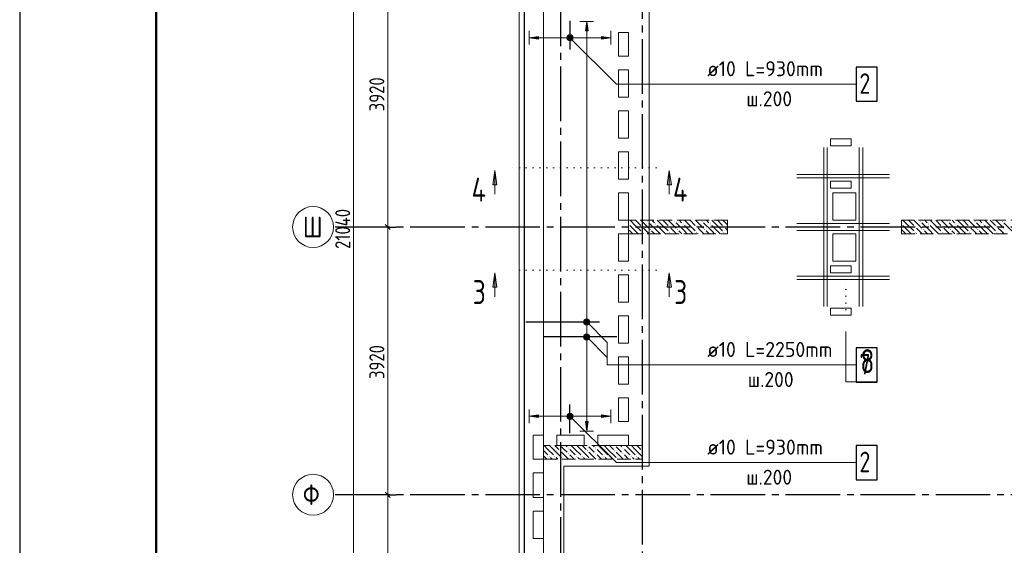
# Model space of a CAD drawing. Header units: millimetres. Extents: x 0 to 32559, y 0 to 42000.
# Tile 6 of 13: x 0 to 14429, y 23890 to 31585. Entities that reach past the tile are written whole.
import ezdxf

# ---------------------------------------------------------------- set-up
doc = ezdxf.new("R2010")
doc.units = ezdxf.units.MM
for name, pattern in [('______2', [270, 200, -70]), ('______5', [1100, 800, -100, 100, -100]), ('______9', [100, 0, -100])]:
    doc.linetypes.add(name, pattern=pattern)
for name, color, linetype, lineweight in [('Standard', 7, 'Continuous', 25), ('ЖБ Пилон', 180, 'Continuous', 25), ('Обрамление П-обр. равн.', 7, 'Continuous', 25), ('Обрамление проемов стержнями', 7, 'Continuous', 25), ('Общий01', 7, 'Continuous', 13), ('Оси', 40, '______5', 18), ('Позиционная метка линия выноска', 7, 'Continuous', 13), ('Позиционная метка номер позиции', 7, 'Continuous', 13), ('Сечения символ', 7, 'Continuous', 25)]:
    doc.layers.add(name, color=color, linetype=linetype, lineweight=lineweight)
doc.layers.add('ЖБ Перекрытие верхний уровень', color=7, linetype='Continuous', lineweight=25, true_color=0xe0e0ff)
doc.styles.add('GOST 2.304-81', font='txt')
doc.styles.add('ISOCPEUR', font='txt')

msp = doc.modelspace()

# ---------------------------------------------------------------- hatches: boundary and pattern name
at = {"layer": 'ЖБ Пилон', "linetype": 'Continuous', "lineweight": 18, "transparency": 33554687}
for points in [[(8924, 28597), (8927, 28593), (8924, 28590)], [(9194, 28633), (9201, 28640), (9207, 28633), (9201, 28627)], [(9314, 28593), (9321, 28600), (9327, 28593), (9321, 28587)], [(9594, 28633), (9601, 28640), (9607, 28633), (9601, 28627)], [(9714, 28593), (9721, 28600), (9727, 28593), (9721, 28587)], [(9994, 28633), (10001, 28640), (10007, 28633), (10001, 28627)], [(10114, 28593), (10121, 28600), (10127, 28593), (10121, 28587)], [(12924, 28597), (12927, 28593), (12924, 28590)], [(13194, 28633), (13201, 28640), (13207, 28633), (13201, 28627)], [(13314, 28593), (13321, 28600), (13327, 28593), (13321, 28587)], [(13594, 28633), (13601, 28640), (13607, 28633), (13601, 28627)], [(13714, 28593), (13721, 28600), (13727, 28593), (13721, 28587)], [(13994, 28633), (14001, 28640), (14007, 28633), (14001, 28627)], [(14114, 28593), (14121, 28600), (14127, 28593), (14121, 28587)], [(14394, 28633), (14401, 28640), (14407, 28633), (14401, 28627)], [(9114, 28553), (9121, 28560), (9127, 28553), (9121, 28547)], [(9114, 28473), (9121, 28480), (9127, 28473), (9121, 28467)], [(9234, 28513), (9241, 28520), (9247, 28513), (9241, 28507)], [(9514, 28553), (9521, 28560), (9527, 28553), (9521, 28547)], [(9514, 28473), (9521, 28480), (9527, 28473), (9521, 28467)], [(9634, 28513), (9641, 28520), (9647, 28513), (9641, 28507)], [(9914, 28553), (9921, 28560), (9927, 28553), (9921, 28547)], [(9914, 28473), (9921, 28480), (9927, 28473), (9921, 28467)], [(10034, 28513), (10041, 28520), (10047, 28513), (10041, 28507)], [(10314, 28553), (10321, 28560), (10327, 28553), (10321, 28547)], [(10314, 28473), (10321, 28480), (10327, 28473), (10321, 28467)], [(13114, 28553), (13121, 28560), (13127, 28553), (13121, 28547)], [(13114, 28473), (13121, 28480), (13127, 28473), (13121, 28467)], [(13234, 28513), (13241, 28520), (13247, 28513), (13241, 28507)], [(13514, 28553), (13521, 28560), (13527, 28553), (13521, 28547)], [(13514, 28473), (13521, 28480), (13527, 28473), (13521, 28467)], [(13634, 28513), (13641, 28520), (13647, 28513), (13641, 28507)], [(13914, 28553), (13921, 28560), (13927, 28553), (13921, 28547)], [(13914, 28473), (13921, 28480), (13927, 28473), (13921, 28467)], [(14034, 28513), (14041, 28520), (14047, 28513), (14041, 28507)], [(14314, 28553), (14321, 28560), (14327, 28553), (14321, 28547)], [(14314, 28473), (14321, 28480), (14327, 28473), (14321, 28467)], [(7914, 25273), (7921, 25280), (7927, 25273), (7921, 25267)], [(7924, 25350), (7921, 25347), (7918, 25350)], [(8034, 25313), (8041, 25320), (8047, 25313), (8041, 25307)], [(8314, 25273), (8321, 25280), (8327, 25273), (8321, 25267)], [(8324, 25350), (8321, 25347), (8318, 25350)], [(8434, 25313), (8441, 25320), (8447, 25313), (8441, 25307)], [(8714, 25273), (8721, 25280), (8727, 25273), (8721, 25267)], [(8724, 25350), (8721, 25347), (8718, 25350)], [(8834, 25313), (8841, 25320), (8847, 25313), (8841, 25307)], [(9114, 25273), (9121, 25280), (9124, 25277), (9124, 25270), (9121, 25267)], [(9124, 25350), (9121, 25347), (9118, 25350), (9124, 25350)], [(7754, 25193), (7761, 25200), (7767, 25193), (7761, 25187)], [(7834, 25193), (7841, 25200), (7847, 25193), (7841, 25187)], [(7954, 25153), (7961, 25160), (7967, 25153), (7964, 25150), (7958, 25150)], [(8034, 25233), (8041, 25240), (8047, 25233), (8041, 25227)], [(8154, 25193), (8161, 25200), (8167, 25193), (8161, 25187)], [(8234, 25193), (8241, 25200), (8247, 25193), (8241, 25187)], [(8354, 25153), (8361, 25160), (8367, 25153), (8364, 25150), (8358, 25150)], [(8434, 25233), (8441, 25240), (8447, 25233), (8441, 25227)], [(8554, 25193), (8561, 25200), (8567, 25193), (8561, 25187)], [(8634, 25193), (8641, 25200), (8647, 25193), (8641, 25187)], [(8754, 25153), (8761, 25160), (8767, 25153), (8764, 25150), (8758, 25150)], [(8834, 25233), (8841, 25240), (8847, 25233), (8841, 25227)], [(8954, 25193), (8961, 25200), (8967, 25193), (8961, 25187)], [(9034, 25193), (9041, 25200), (9047, 25193), (9041, 25187)]]:
    msp.add_hatch(color=7, dxfattribs=at).paths.add_polyline_path(points, flags=16)
at = {"layer": 'Обрамление П-обр. равн.', "linetype": 'Continuous', "lineweight": 13, "transparency": 33554687}
for points in [[(8330, 31420), (8310, 31560), (8290, 31420)], [(8025, 31297), (8025, 31343), (8019, 31320)], [(8025, 31343), (8041, 31281), (8041, 31359)], [(8025, 31343), (8025, 31297), (8041, 31281)], [(8041, 31359), (8064, 31275), (8064, 31365)], [(8041, 31359), (8041, 31281), (8064, 31275)], [(8064, 31365), (8064, 31275), (8086, 31281)], [(8064, 31365), (8086, 31281), (8086, 31359)], [(8086, 31359), (8086, 31281), (8103, 31297)], [(8086, 31359), (8103, 31297), (8103, 31343)], [(8103, 31343), (8103, 31297), (8109, 31320)], [(8524, 31300), (8664, 31320), (8524, 31340)], [(8265, 27160), (8355, 27160), (8349, 27182)], [(8265, 27160), (8349, 27182), (8271, 27182)], [(8271, 27138), (8355, 27160), (8265, 27160)], [(8271, 27182), (8349, 27182), (8333, 27199)], [(8271, 27182), (8333, 27199), (8288, 27199)], [(8271, 27138), (8349, 27138), (8355, 27160)], [(8288, 27121), (8349, 27138), (8271, 27138)], [(8288, 27199), (8333, 27199), (8310, 27205)], [(8288, 27121), (8333, 27121), (8349, 27138)], [(8333, 27121), (8288, 27121), (8310, 27115)], [(8025, 25758), (8025, 25802), (8019, 25780)], [(8025, 25802), (8041, 25741), (8041, 25819)], [(8025, 25802), (8025, 25758), (8041, 25741)], [(8041, 25819), (8064, 25735), (8064, 25825)], [(8041, 25819), (8041, 25741), (8064, 25735)], [(8064, 25825), (8064, 25735), (8086, 25741)], [(8064, 25825), (8086, 25741), (8086, 25819)], [(8086, 25819), (8086, 25741), (8103, 25758)], [(8086, 25819), (8103, 25758), (8103, 25802)], [(8103, 25802), (8103, 25758), (8109, 25780)], [(8524, 25760), (8664, 25780), (8524, 25800)]]:
    msp.add_hatch(color=7, dxfattribs=at).paths.add_polyline_path(points)
for points in [[(7604, 31300), (7464, 31320), (7604, 31340)], [(7604, 25760), (7464, 25780), (7604, 25800)], [(8330, 25700), (8310, 25560), (8290, 25700)]]:
    msp.add_hatch(color=7, dxfattribs=at).paths.add_polyline_path(points, flags=16)
at = {"layer": 'Позиционная метка номер позиции', "linetype": 'Continuous', "lineweight": 13, "transparency": 33554687}
for points in [[(8021, 31331), (8053, 31363), (8032, 31352)], [(8053, 31363), (8021, 31331), (8021, 31309)], [(8053, 31363), (8021, 31309), (8075, 31363)], [(8075, 31363), (8021, 31309), (8032, 31288)], [(8075, 31363), (8032, 31288), (8096, 31352)], [(8096, 31352), (8032, 31288), (8053, 31277)], [(8096, 31352), (8053, 31277), (8107, 31331)], [(8107, 31331), (8053, 31277), (8075, 31277)], [(8107, 31331), (8075, 31277), (8107, 31309)], [(8107, 31309), (8075, 31277), (8096, 31288)], [(8267, 27171), (8299, 27203), (8278, 27192)], [(8299, 27203), (8267, 27171), (8267, 27149)], [(8299, 27203), (8267, 27149), (8322, 27203)], [(8322, 27203), (8267, 27149), (8278, 27128)], [(8322, 27203), (8278, 27128), (8342, 27192)], [(8342, 27192), (8278, 27128), (8299, 27117)], [(8342, 27192), (8299, 27117), (8353, 27171)], [(8353, 27171), (8299, 27117), (8322, 27117)], [(8353, 27171), (8322, 27117), (8353, 27149)], [(8353, 27149), (8322, 27117), (8342, 27128)], [(8267, 26951), (8299, 26983), (8278, 26972)], [(8299, 26983), (8267, 26951), (8267, 26929)], [(8299, 26983), (8267, 26929), (8322, 26983)], [(8322, 26983), (8267, 26929), (8278, 26908)], [(8322, 26983), (8278, 26908), (8342, 26972)], [(8342, 26972), (8278, 26908), (8299, 26897)], [(8342, 26972), (8299, 26897), (8353, 26951)], [(8353, 26951), (8299, 26897), (8322, 26897)], [(8353, 26951), (8322, 26897), (8353, 26929)], [(8353, 26929), (8322, 26897), (8342, 26908)], [(8021, 25791), (8053, 25823), (8032, 25812)], [(8053, 25823), (8021, 25791), (8021, 25769)], [(8053, 25823), (8021, 25769), (8075, 25823)], [(8075, 25823), (8021, 25769), (8032, 25748)], [(8075, 25823), (8032, 25748), (8096, 25812)], [(8096, 25812), (8032, 25748), (8053, 25737)], [(8096, 25812), (8053, 25737), (8107, 25791)], [(8107, 25791), (8053, 25737), (8075, 25737)], [(8107, 25791), (8075, 25737), (8107, 25769)], [(8107, 25769), (8075, 25737), (8096, 25748)]]:
    msp.add_hatch(color=7, dxfattribs=at).paths.add_polyline_path(points)
at = {"layer": 'Сечения символ', "linetype": 'Continuous', "lineweight": 13, "transparency": 33554687}
for points in [[(6933, 29167), (6963, 29377), (6993, 29167)], [(9490, 29167), (9520, 29377), (9550, 29167)], [(6933, 27667), (6963, 27877), (6993, 27667)], [(9490, 27667), (9520, 27877), (9550, 27667)]]:
    msp.add_hatch(color=7, dxfattribs=at).paths.add_polyline_path(points, flags=16)

# ---------------------------------------------------------------- linework, layer by layer
at = {"layer": 'Standard', "color": 7, "linetype": 'Continuous', "lineweight": 13, "transparency": 33554687}
for p, q in [((5394, 32470), (5394, 28550)), ((5394, 28550), (5394, 24630)), ((5394, 24630), (5394, 21330))]:
    msp.add_line(p, q, dxfattribs=at)
at = {"layer": 'Standard', "color": 7, "linetype": 'Continuous', "lineweight": 25, "transparency": 33554687}
for p, q in [((5357, 28587), (5431, 28512)), ((5357, 24667), (5431, 24592))]:
    msp.add_line(p, q, dxfattribs=at)
at = {"layer": 'Standard', "color": 251, "linetype": 'Continuous', "lineweight": -3, "true_color": 0x656565, "transparency": 33554687}
for p, q in [((5394, 28550), (5269, 28550)), ((5394, 28550), (5519, 28550)), ((5394, 28550), (5394, 28550)), ((5394, 24630), (5269, 24630)), ((5394, 24630), (5519, 24630)), ((5394, 24630), (5394, 24630))]:
    msp.add_line(p, q, dxfattribs=at)
at = {"layer": 'Standard', "color": 7, "linetype": 'Continuous', "lineweight": 13, "transparency": 33554687}
msp.add_lwpolyline([(0, 0), (29700, 0), (29700, 42000), (0, 42000), (0, 0)], close=True, dxfattribs=at)
for points in [[(29700, 42000), (0, 42000), (0, 0), (29700, 0), (29700, 42000)], [(29700, 42000), (0, 42000), (0, 0), (29700, 0), (29700, 42000)], [(7674, 17930), (25874, 17930), (25874, 39170), (7674, 39170), (7674, 17930)], [(4894, 39070), (4894, 28141), (4894, 28141), (4894, 18030)]]:
    msp.add_lwpolyline(points, dxfattribs=at)
at = {"layer": 'Standard', "color": 7, "linetype": 'Continuous', "lineweight": 25, "transparency": 33554687}
for points in [[(29700, 42000), (0, 42000), (0, 0), (29700, 0), (29700, 42000)], [(7394, 17930), (27024, 17930), (27024, 39500), (7394, 39500), (7394, 17930)]]:
    msp.add_lwpolyline(points, dxfattribs=at)
at = {"layer": 'Standard', "color": 7, "linetype": 'Continuous', "lineweight": 50, "transparency": 33554687}
msp.add_lwpolyline([(2000, 41500), (29200, 41500), (29200, 500), (2000, 500), (2000, 41500)], close=True, dxfattribs=at)
at = {"layer": 'Standard', "color": 254, "linetype": 'Continuous', "lineweight": 18, "true_color": 0xc4c4ff, "transparency": 33554687}
msp.add_lwpolyline([(7319, 17859), (26394, 17859), (26394, 39571), (7319, 39571), (7319, 17859)], dxfattribs=at)
at = {"layer": 'ЖБ Перекрытие верхний уровень', "color": 7, "linetype": 'Continuous', "lineweight": 18, "transparency": 33554687}
for p, q in [((7394, 39500), (7394, 17930)), ((8774, 31050), (8774, 31400)), ((8774, 31400), (8924, 31400)), ((8924, 31400), (8924, 31050)), ((8924, 31050), (8774, 31050)), ((8774, 30450), (8774, 30850)), ((8774, 30850), (8924, 30850)), ((8924, 30850), (8924, 30450)), ((8924, 30450), (8774, 30450)), ((8774, 30250), (8924, 30250)), ((8774, 29850), (8774, 30250)), ((8924, 30250), (8924, 29850)), ((8924, 29850), (8774, 29850)), ((12184, 29840), (11884, 29840)), ((11884, 29840), (11884, 29740)), ((11884, 29740), (12184, 29740)), ((12184, 29740), (12184, 29840)), ((8774, 29250), (8774, 29650)), ((8774, 29650), (8924, 29650)), ((8924, 29650), (8924, 29250)), ((8924, 29250), (8774, 29250)), ((12184, 29220), (11884, 29220)), ((11884, 29220), (11884, 29120)), ((12184, 29120), (12184, 29220)), ((8774, 28650), (8774, 29050)), ((8774, 29050), (8924, 29050)), ((8924, 29050), (8924, 28650)), ((11884, 29120), (12184, 29120)), ((12254, 29050), (11914, 29050)), ((11914, 29050), (11914, 28650)), ((12254, 28650), (12254, 29050)), ((8924, 28650), (8774, 28650)), ((11914, 28650), (12254, 28650)), ((8774, 28050), (8774, 28450)), ((8774, 28450), (8924, 28450)), ((8924, 28450), (8924, 28050)), ((12254, 28450), (11914, 28450)), ((11914, 28450), (11914, 28050)), ((12254, 28050), (12254, 28450)), ((8924, 28050), (8774, 28050)), ((11914, 28050), (12254, 28050)), ((8774, 27450), (8774, 27850)), ((8774, 27850), (8924, 27850)), ((8924, 27850), (8924, 27450)), ((12184, 27980), (11884, 27980)), ((11884, 27980), (11884, 27880)), ((11884, 27880), (12184, 27880)), ((12184, 27880), (12184, 27980)), ((8924, 27450), (8774, 27450)), ((12184, 27360), (11884, 27360)), ((11884, 27360), (11884, 27260)), ((12184, 27260), (12184, 27360)), ((8774, 26850), (8774, 27250)), ((8774, 27250), (8924, 27250)), ((8924, 27250), (8924, 26850)), ((11884, 27260), (12184, 27260)), ((8924, 26850), (8774, 26850)), ((8774, 26250), (8774, 26650)), ((8774, 26650), (8924, 26650)), ((8924, 26650), (8924, 26250)), ((8924, 26250), (8774, 26250)), ((8774, 26050), (8924, 26050)), ((8774, 25700), (8774, 26050)), ((8924, 26050), (8924, 25700)), ((8924, 25700), (8774, 25700)), ((7524, 25150), (7524, 25500)), ((7524, 25500), (7674, 25500)), ((7674, 25500), (7674, 25150)), ((7874, 25350), (7874, 25500)), ((7874, 25500), (8274, 25500)), ((8274, 25500), (8274, 25350)), ((8474, 25500), (8924, 25500)), ((8474, 25350), (8474, 25500)), ((8924, 25500), (8924, 25350)), ((8274, 25350), (7874, 25350)), ((8924, 25350), (8474, 25350)), ((7674, 25150), (7524, 25150)), ((7524, 24590), (7524, 24950)), ((7524, 24950), (7674, 24950)), ((7674, 24950), (7674, 24590)), ((7674, 24590), (7524, 24590)), ((7524, 23990), (7524, 24390)), ((7524, 24390), (7674, 24390)), ((7674, 24390), (7674, 23990)), ((7674, 23990), (7524, 23990))]:
    msp.add_line(p, q, dxfattribs=at)
at = {"layer": 'ЖБ Пилон', "color": 253, "linetype": '______2', "lineweight": 13, "true_color": 0xa0a0a0, "transparency": 33554687}
for p, q in [((10374, 28650), (8924, 28650)), ((8924, 28650), (8924, 28450)), ((10374, 28450), (10374, 28650)), ((14724, 28650), (12924, 28650)), ((12924, 28650), (12924, 28450)), ((8924, 28450), (10374, 28450)), ((12924, 28450), (14724, 28450)), ((9124, 25350), (7674, 25350)), ((7674, 25350), (7674, 25150)), ((9124, 25150), (9124, 25350)), ((7674, 25150), (9124, 25150))]:
    msp.add_line(p, q, dxfattribs=at)
at = {"layer": 'ЖБ Пилон', "color": 9, "linetype": 'Continuous', "lineweight": 18, "true_color": 0xc7c7c7, "transparency": 33554687}
for p, q in [((8941, 28573), (9021, 28493)), ((9021, 28573), (8944, 28650)), ((9021, 28573), (9101, 28493)), ((9024, 28650), (9101, 28573)), ((9104, 28650), (9221, 28533)), ((9341, 28493), (9221, 28613)), ((9264, 28650), (9301, 28613)), ((9341, 28573), (9421, 28493)), ((9421, 28573), (9344, 28650)), ((9421, 28573), (9501, 28493)), ((9424, 28650), (9501, 28573)), ((9504, 28650), (9621, 28533)), ((9741, 28493), (9621, 28613)), ((9664, 28650), (9701, 28613)), ((9741, 28573), (9821, 28493)), ((9821, 28573), (9744, 28650)), ((9821, 28573), (9901, 28493)), ((9824, 28650), (9901, 28573)), ((9904, 28650), (10021, 28533)), ((10141, 28493), (10021, 28613)), ((10064, 28650), (10101, 28613)), ((10141, 28573), (10221, 28493)), ((10221, 28573), (10144, 28650)), ((10221, 28573), (10301, 28493)), ((10224, 28650), (10301, 28573)), ((10304, 28650), (10374, 28580)), ((12941, 28573), (13021, 28493)), ((13021, 28573), (12944, 28650)), ((13021, 28573), (13101, 28493)), ((13024, 28650), (13101, 28573)), ((13104, 28650), (13221, 28533)), ((13341, 28493), (13221, 28613)), ((13264, 28650), (13301, 28613)), ((13341, 28573), (13421, 28493)), ((13421, 28573), (13344, 28650)), ((13421, 28573), (13501, 28493)), ((13424, 28650), (13501, 28573)), ((13504, 28650), (13621, 28533)), ((13741, 28493), (13621, 28613)), ((13664, 28650), (13701, 28613)), ((13741, 28573), (13821, 28493)), ((13821, 28573), (13744, 28650)), ((13821, 28573), (13901, 28493)), ((13824, 28650), (13901, 28573)), ((13904, 28650), (14021, 28533)), ((14141, 28493), (14021, 28613)), ((14064, 28650), (14101, 28613)), ((14141, 28573), (14221, 28493)), ((14221, 28573), (14144, 28650)), ((14221, 28573), (14301, 28493)), ((14224, 28650), (14301, 28573)), ((14304, 28650), (14421, 28533)), ((14541, 28493), (14421, 28613)), ((8941, 28493), (8924, 28510)), ((8941, 28493), (8984, 28450)), ((9021, 28493), (9064, 28450)), ((9181, 28493), (9141, 28533)), ((9141, 28453), (9144, 28450)), ((9221, 28453), (9181, 28493)), ((9261, 28493), (9304, 28450)), ((9341, 28493), (9384, 28450)), ((9421, 28493), (9464, 28450)), ((9581, 28493), (9541, 28533)), ((9541, 28453), (9544, 28450)), ((9621, 28453), (9581, 28493)), ((9661, 28493), (9704, 28450)), ((9741, 28493), (9784, 28450)), ((9821, 28493), (9864, 28450)), ((9981, 28493), (9941, 28533)), ((9941, 28453), (9944, 28450)), ((10021, 28453), (9981, 28493)), ((10061, 28493), (10104, 28450)), ((10141, 28493), (10184, 28450)), ((10221, 28493), (10264, 28450)), ((10374, 28500), (10341, 28533)), ((10341, 28453), (10344, 28450)), ((12941, 28493), (12924, 28510)), ((12941, 28493), (12984, 28450)), ((13021, 28493), (13064, 28450)), ((13181, 28493), (13141, 28533)), ((13141, 28453), (13144, 28450)), ((13221, 28453), (13181, 28493)), ((13261, 28493), (13304, 28450)), ((13341, 28493), (13384, 28450)), ((13421, 28493), (13464, 28450)), ((13581, 28493), (13541, 28533)), ((13541, 28453), (13544, 28450)), ((13621, 28453), (13581, 28493)), ((13661, 28493), (13704, 28450)), ((13741, 28493), (13784, 28450)), ((13821, 28493), (13864, 28450)), ((13981, 28493), (13941, 28533)), ((13941, 28453), (13944, 28450)), ((14021, 28453), (13981, 28493)), ((14061, 28493), (14104, 28450)), ((14141, 28493), (14184, 28450)), ((14221, 28493), (14264, 28450)), ((14381, 28493), (14341, 28533)), ((14341, 28453), (14344, 28450)), ((14421, 28453), (14381, 28493)), ((7674, 25280), (7741, 25213)), ((7741, 25293), (7684, 25350)), ((7741, 25293), (7821, 25213)), ((7764, 25350), (7821, 25293)), ((7821, 25293), (7941, 25173)), ((7844, 25350), (7901, 25293)), ((7981, 25293), (7941, 25333)), ((7941, 25253), (8044, 25150)), ((8021, 25253), (7981, 25293)), ((8004, 25350), (8021, 25333)), ((8061, 25293), (8141, 25213)), ((8141, 25293), (8084, 25350)), ((8141, 25293), (8221, 25213)), ((8164, 25350), (8221, 25293)), ((8221, 25293), (8341, 25173)), ((8244, 25350), (8301, 25293)), ((8381, 25293), (8341, 25333)), ((8341, 25253), (8444, 25150)), ((8421, 25253), (8381, 25293)), ((8404, 25350), (8421, 25333)), ((8461, 25293), (8541, 25213)), ((8541, 25293), (8484, 25350)), ((8541, 25293), (8621, 25213)), ((8564, 25350), (8621, 25293)), ((8621, 25293), (8741, 25173)), ((8644, 25350), (8701, 25293)), ((8781, 25293), (8741, 25333)), ((8741, 25253), (8844, 25150)), ((8821, 25253), (8781, 25293)), ((8804, 25350), (8821, 25333)), ((8861, 25293), (8941, 25213)), ((8941, 25293), (8884, 25350)), ((8941, 25293), (9021, 25213)), ((8964, 25350), (9021, 25293)), ((9021, 25293), (9124, 25190)), ((9044, 25350), (9101, 25293)), ((7674, 25200), (7724, 25150)), ((7804, 25150), (7781, 25173)), ((7861, 25173), (7884, 25150)), ((8061, 25213), (8124, 25150)), ((8204, 25150), (8181, 25173)), ((8261, 25173), (8284, 25150)), ((8461, 25213), (8524, 25150)), ((8604, 25150), (8581, 25173)), ((8661, 25173), (8684, 25150)), ((8861, 25213), (8924, 25150)), ((9004, 25150), (8981, 25173)), ((9061, 25173), (9084, 25150))]:
    msp.add_line(p, q, dxfattribs=at)
at = {"layer": 'Обрамление П-обр. равн.', "color": 7, "linetype": 'Continuous', "lineweight": 25, "transparency": 33554687}
for p, q in [((8064, 31570), (8064, 31150)), ((7419, 27160), (8499, 27160)), ((8749, 26940), (7669, 26940)), ((8064, 25530), (8064, 25950))]:
    msp.add_line(p, q, dxfattribs=at)
at = {"layer": 'Обрамление П-обр. равн.', "color": 251, "linetype": 'Continuous', "lineweight": 13, "true_color": 0x494949, "transparency": 33554687}
for p, q in [((8310, 31560), (8210, 31560)), ((8310, 31560), (8290, 31420)), ((8330, 31420), (8310, 31560)), ((8310, 31560), (8410, 31560)), ((8310, 31560), (8310, 31560)), ((7464, 31320), (7464, 31420)), ((7464, 31320), (7604, 31340)), ((7604, 31300), (7464, 31320)), ((7464, 31320), (7464, 31220)), ((7464, 31320), (7464, 31320)), ((7604, 31340), (7604, 31300)), ((7604, 31320), (8034, 31320)), ((8064, 31365), (8064, 31365)), ((8094, 31320), (8524, 31320)), ((8290, 31420), (8330, 31420)), ((8310, 27190), (8310, 31420)), ((8664, 31320), (8524, 31340)), ((8524, 31340), (8524, 31300)), ((8524, 31300), (8664, 31320)), ((8664, 31320), (8664, 31420)), ((8664, 31320), (8664, 31220)), ((8664, 31320), (8664, 31320)), ((8064, 31275), (8064, 31275)), ((8265, 27160), (8265, 27160)), ((8310, 25700), (8310, 27130)), ((8355, 27160), (8355, 27160)), ((7464, 25780), (7464, 25880)), ((8664, 25780), (8664, 25880)), ((7464, 25780), (7604, 25800)), ((7604, 25760), (7464, 25780)), ((7464, 25780), (7464, 25680)), ((7464, 25780), (7464, 25780)), ((7604, 25800), (7604, 25760)), ((7604, 25780), (8034, 25780)), ((8064, 25825), (8064, 25825)), ((8064, 25735), (8064, 25735)), ((8094, 25780), (8524, 25780)), ((8310, 25560), (8290, 25700)), ((8290, 25700), (8330, 25700)), ((8330, 25700), (8310, 25560)), ((8664, 25780), (8524, 25800)), ((8524, 25800), (8524, 25760)), ((8524, 25760), (8664, 25780)), ((8664, 25780), (8664, 25680)), ((8664, 25780), (8664, 25780)), ((8310, 25560), (8210, 25560)), ((8310, 25560), (8410, 25560)), ((8310, 25560), (8310, 25560))]:
    msp.add_line(p, q, dxfattribs=at)
at = {"layer": 'Обрамление П-обр. равн.', "color": 7, "linetype": 'Continuous', "lineweight": 25, "transparency": 33554687}
for points in [[(12256, 30390), (12566, 30390), (12566, 30890), (12256, 30890), (12256, 30390)], [(12256, 26280), (12566, 26280), (12566, 26780), (12256, 26780), (12256, 26280)], [(12256, 24850), (12566, 24850), (12566, 25350), (12256, 25350), (12256, 24850)]]:
    msp.add_lwpolyline(points, dxfattribs=at)
at = {"layer": 'Обрамление П-обр. равн.', "color": 251, "linetype": 'Continuous', "lineweight": 13, "true_color": 0x494949, "transparency": 33554687}
for centre in [(8064, 31320), (8310, 27160), (8064, 25780)]:
    msp.add_circle(centre, 45, dxfattribs=at)
at = {"layer": 'Обрамление проемов стержнями', "color": 7, "linetype": 'Continuous', "lineweight": 18, "transparency": 33554687}
for p, q in [((11784, 29715), (11784, 27385)), ((11784, 29715), (11784, 27385)), ((11834, 29715), (11834, 27385)), ((11834, 29715), (11834, 27385)), ((12304, 29715), (12304, 27385)), ((12304, 29715), (12304, 27385)), ((12354, 29715), (12354, 27385)), ((12354, 29715), (12354, 27385)), ((11389, 29320), (12749, 29320)), ((11389, 29320), (12749, 29320)), ((11389, 29270), (12749, 29270)), ((11389, 29270), (12749, 29270)), ((11389, 28600), (12749, 28600)), ((11389, 28600), (12749, 28600)), ((11389, 28500), (12749, 28500)), ((11389, 28500), (12749, 28500)), ((11389, 27830), (12749, 27830)), ((11389, 27830), (12749, 27830)), ((11389, 27780), (12749, 27780)), ((11389, 27780), (12749, 27780))]:
    msp.add_line(p, q, dxfattribs=at)
at = {"layer": 'Оси', "color": 8, "linetype": '______5', "lineweight": -3, "transparency": 33554687}
for p, q in [((9124, 40100), (9124, 15930)), ((7924, 39700), (7924, 15930)), ((27424, 28550), (4600, 28550)), ((27424, 24630), (4600, 24630))]:
    msp.add_line(p, q, dxfattribs=at)
at = {"layer": 'Оси', "color": 7, "linetype": 'Continuous', "lineweight": 13, "transparency": 33554687}
for centre in [(4300, 28550), (4300, 24630)]:
    msp.add_circle(centre, 300, dxfattribs=at)
at = {"layer": 'Позиционная метка линия выноска', "color": 251, "linetype": 'Continuous', "lineweight": 13, "true_color": 0x494949, "transparency": 33554687}
msp.add_lwpolyline([(9224, 39120), (9224, 35570), (7974, 35570), (7974, 32050), (9224, 32050), (9224, 25050), (7974, 25050), (7974, 21530), (9224, 21530), (9224, 18230), (14464, 18230), (14464, 18810), (16064, 18810), (16064, 18230), (21974, 18230)], dxfattribs=at)
at = {"layer": 'Позиционная метка номер позиции', "color": 7, "linetype": 'Continuous', "lineweight": 13, "transparency": 33554687}
for p, q in [((8032, 31352), (8032, 31352)), ((8096, 31352), (8096, 31352)), ((8032, 31288), (8032, 31288)), ((8096, 31288), (8096, 31288)), ((8278, 27192), (8278, 27192)), ((8278, 27128), (8278, 27128)), ((8342, 27192), (8342, 27192)), ((8342, 27128), (8342, 27128)), ((8278, 26972), (8278, 26972)), ((8278, 26908), (8278, 26908)), ((8342, 26972), (8342, 26972)), ((8342, 26908), (8342, 26908)), ((8032, 25812), (8032, 25812)), ((8032, 25748), (8032, 25748)), ((8096, 25812), (8096, 25812)), ((8096, 25748), (8096, 25748))]:
    msp.add_line(p, q, dxfattribs=at)
for points in [[(8064, 31320), (8744, 30640), (12256, 30640)], [(8310, 27160), (8610, 26860), (8610, 26530), (12256, 26530)], [(8310, 26940), (8610, 26640), (8610, 26530), (12256, 26530)], [(8064, 25780), (8744, 25100), (12256, 25100)]]:
    msp.add_lwpolyline(points, dxfattribs=at)
for centre in [(8064, 31320), (8310, 27160), (8310, 26940), (8064, 25780)]:
    msp.add_circle(centre, 45, dxfattribs=at)
at = {"layer": 'Сечения символ', "color": 7, "linetype": 'Continuous', "lineweight": 13, "transparency": 33554687}
for p, q in [((6933, 29167), (6963, 29377)), ((6963, 29377), (6963, 29029)), ((6963, 29377), (6963, 29377)), ((6963, 29377), (6963, 29377)), ((6963, 29377), (6963, 29377)), ((6963, 29377), (6993, 29167)), ((9490, 29167), (9520, 29377)), ((9520, 29377), (9520, 29029)), ((9520, 29377), (9520, 29377)), ((9520, 29377), (9520, 29377)), ((9520, 29377), (9520, 29377)), ((9520, 29377), (9550, 29167)), ((6993, 29167), (6933, 29167)), ((6963, 29167), (6963, 29152)), ((9550, 29167), (9490, 29167)), ((9520, 29167), (9520, 29152)), ((6933, 27667), (6963, 27877)), ((6963, 27877), (6963, 27529)), ((6963, 27877), (6963, 27877)), ((6963, 27877), (6963, 27877)), ((6963, 27877), (6963, 27877)), ((6963, 27877), (6993, 27667)), ((9490, 27667), (9520, 27877)), ((9520, 27877), (9520, 27529)), ((9520, 27877), (9520, 27877)), ((9520, 27877), (9520, 27877)), ((9520, 27877), (9520, 27877)), ((9520, 27877), (9550, 27667)), ((6993, 27667), (6933, 27667)), ((6963, 27667), (6963, 27652)), ((9550, 27667), (9490, 27667)), ((9520, 27667), (9520, 27652))]:
    msp.add_line(p, q, dxfattribs=at)
at = {"layer": 'Сечения символ', "color": 7, "linetype": '______9', "lineweight": 13, "transparency": 33554687}
for p, q in [((9326, 29418), (7186, 29418)), ((9326, 27918), (7186, 27918)), ((12109, 27336), (12109, 27764))]:
    msp.add_line(p, q, dxfattribs=at)
at = {"layer": 'Сечения символ', "color": 7, "linetype": 'Continuous', "lineweight": 13, "transparency": 33554687}
msp.add_lwpolyline([(12109, 27021), (12109, 26283), (12565, 26283)], dxfattribs=at)

# ---------------------------------------------------------------- texts
at = {"layer": 'Standard', "color": 7, "linetype": 'Continuous', "lineweight": 25, "transparency": 33554687, "char_height": 220, "attachment_point": 7, "rotation": 90, "style": 'GOST 2.304-81'}
for s, insert, width in [('3920', (5344, 30244), 657.05), ('21040', (4844, 28229), 766.39), ('3920', (5344, 26324), 657.06)]:
    msp.add_mtext(s, dxfattribs=dict(at, insert=insert, width=width))
at = {"layer": 'Обрамление П-обр. равн.', "color": 7, "linetype": 'Continuous', "lineweight": 13, "transparency": 33554687, "attachment_point": 7, "style": 'ISOCPEUR'}
for s, insert, char_height, width in [('\\W0.96;ø10 L=930mm ', (10076, 30757), 220, 1996.29), ('\\W0.78;2', (12306, 30500), 300, 326.41), ('\\W0.95;ш.200 ', (10648, 30317), 220, 962.14), ('\\W0.96;ø10 L=2250mm ', (10076, 26647), 220, 2150.52), ('\\W0.78;7', (12306, 26390), 300, 326.41), ('\\W0.95;ш.200 ', (10670, 26207), 220, 962.14), ('\\W0.96;ø10 L=930mm ', (10076, 25217), 220, 1996.29), ('\\W0.78;2', (12306, 24960), 300, 326.41), ('\\W0.95;ш.200 ', (10648, 24777), 220, 962.14)]:
    msp.add_mtext(s, dxfattribs=dict(at, insert=insert, char_height=char_height, width=width))
at = {"layer": 'Общий01', "color": 7, "linetype": 'Continuous', "lineweight": 35, "transparency": 33554687, "insert": (12320, 26411), "char_height": 350, "width": 380.81, "attachment_point": 7, "style": 'ISOCPEUR'}
msp.add_mtext('\\W0.78;8', dxfattribs=at)
at = {"layer": 'Оси', "color": 7, "linetype": 'Continuous', "lineweight": 25, "transparency": 33554687, "char_height": 300, "width": 425, "attachment_point": 7, "style": 'ISOCPEUR'}
for s, insert in [('\\W0.83;Ш', (4150, 28400)), ('\\W0.83;Ф', (4150, 24480))]:
    msp.add_mtext(s, dxfattribs=dict(at, insert=insert))
at = {"layer": 'Сечения символ', "color": 7, "linetype": 'Continuous', "lineweight": 35, "transparency": 33554687, "char_height": 350, "attachment_point": 7, "style": 'ISOCPEUR'}
for s, insert, width in [('\\W0.80;4', (6622, 28922), 419.82), ('\\W0.80;4', (9574, 28922), 419.81), ('\\W0.78;3', (6639, 27422), 380.8), ('\\W0.78;3', (9591, 27422), 380.8)]:
    msp.add_mtext(s, dxfattribs=dict(at, insert=insert, width=width))

doc.saveas('drawing.dxf')
